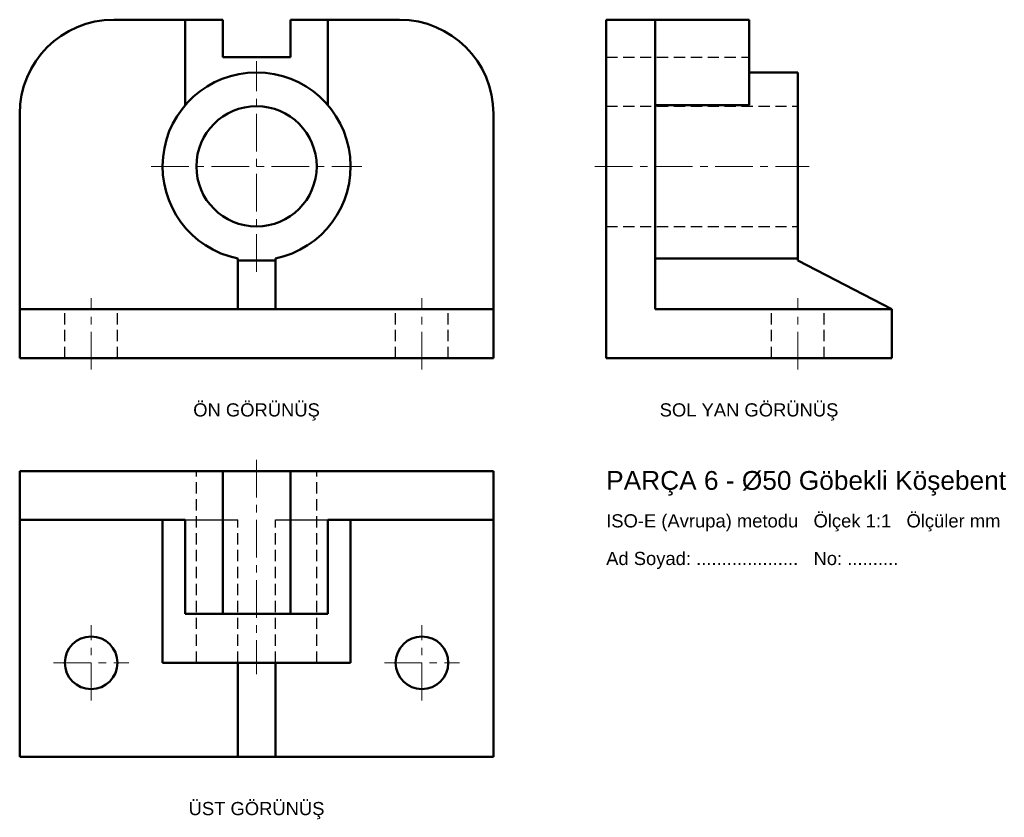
# Model space of a CAD drawing. Header units: millimetres. Extents: x 0 to 262, y -122 to 90.
import ezdxf
from ezdxf.enums import TextEntityAlignment as Align

# ---------------------------------------------------------------- set-up
doc = ezdxf.new("R2010")
doc.units = ezdxf.units.MM
doc.linetypes.add('EKSEN_ISO', pattern=[16, 10, -2, 2, -2])
doc.linetypes.add('GIZLI_ISO', pattern=[4.5, 3, -1.5])
for name, color, linetype, lineweight in [('EKSEN', 1, 'EKSEN_ISO', 18), ('GIZLI', 2, 'GIZLI_ISO', 25), ('GORUNEN', 7, 'Continuous', 50), ('YAZI', 3, 'Continuous', 25)]:
    doc.layers.add(name, color=color, linetype=linetype, lineweight=lineweight)
doc.styles.add('TR', font='arial.ttf')

msp = doc.modelspace()

# ---------------------------------------------------------------- linework, layer by layer
at = {"layer": 'EKSEN'}
for p, q in [((63, 23), (63, 79)), ((35, 51), (91, 51)), ((153, 51), (210, 51)), ((19, -3), (19, 16)), ((107, -3), (107, 16)), ((207, -3), (207, 16)), ((63, -27), (63, -84)), ((19, -91), (19, -71)), ((107, -91), (107, -71)), ((9, -81), (29, -81)), ((97, -81), (117, -81))]:
    msp.add_line(p, q, dxfattribs=at)
at = {"layer": 'GIZLI'}
for p, q in [((156, 80), (156, 90)), ((169, 67.25), (169, 90)), ((156, 80), (194, 80)), ((156, 67), (207, 67)), ((156, 35), (207, 35)), ((12, 0), (12, 13)), ((26, 0), (26, 13)), ((100, 0), (100, 13)), ((114, 0), (114, 13)), ((200, 0), (200, 13)), ((214, 0), (214, 13)), ((0, -30), (25, -30)), ((47, -81), (47, -30)), ((79, -81), (79, -30)), ((101, -30), (126, -30)), ((0, -43), (25, -43)), ((44, -43), (58, -43)), ((58, -81), (58, -43)), ((68, -43), (82, -43)), ((68, -81), (68, -43)), ((101, -43), (126, -43)), ((58, -81), (68, -81))]:
    msp.add_line(p, q, dxfattribs=at)
for points in [[(156, 65), (156, 67.8), (156, 70.56), (156, 73.26), (156, 75.85), (156, 78.3), (156, 80.59), (156, 82.68), (156, 84.55), (156, 86.17), (156, 87.52), (156, 88.6), (156, 89.37), (156, 89.84), (156, 90)], [(169, 65), (169, 67.8), (169, 70.56), (169, 73.26), (169, 75.85), (169, 78.3), (169, 80.59), (169, 82.68), (169, 84.55), (169, 86.17), (169, 87.52), (169, 88.6), (169, 89.37), (169, 89.84), (169, 90)], [(194, 67.25), (194, 68.39), (194, 69.46), (194, 70.47), (194, 71.4), (194, 72.25), (194, 73.02), (194, 73.71), (194, 74.31), (194, 74.82), (194, 75.24), (194, 75.57), (194, 75.81), (194, 75.95), (194, 76)], [(194, 76), (194, 75.95), (194, 75.81), (194, 75.57), (194, 75.24), (194, 74.82), (194, 74.31), (194, 73.71), (194, 73.02), (194, 72.25), (194, 71.4), (194, 70.47), (194, 69.46), (194, 68.39), (194, 67.25)], [(207, 26.51), (207, 28.09), (207, 30.67), (207, 34.15), (207, 38.38), (207, 43.15), (207, 48.27), (207, 53.51), (207, 58.64), (207, 63.44), (207, 67.69), (207, 71.2), (207, 73.83), (207, 75.45), (207, 76)], [(156, 67), (156, 66.6), (156, 65.42), (156, 63.51), (156, 60.98), (156, 57.94), (156, 54.56), (156, 51), (156, 47.44), (156, 44.06), (156, 41.02), (156, 38.49), (156, 36.58), (156, 35.4), (156, 35)], [(156, 35), (156, 35.4), (156, 36.58), (156, 38.49), (156, 41.02), (156, 44.06), (156, 47.44), (156, 51), (156, 54.56), (156, 57.94), (156, 60.98), (156, 63.51), (156, 65.42), (156, 66.6), (156, 67)], [(169, 26.51), (169, 27.51), (169, 29.04), (169, 31.04), (169, 33.49), (169, 36.32), (169, 39.47), (169, 42.88), (169, 46.46), (169, 50.14), (169, 53.85), (169, 57.49), (169, 60.98), (169, 64.26), (169, 67.25)], [(169, 67.25), (169, 64.26), (169, 60.98), (169, 57.49), (169, 53.85), (169, 50.14), (169, 46.46), (169, 42.88), (169, 39.47), (169, 36.32), (169, 33.49), (169, 31.04), (169, 29.04), (169, 27.51), (169, 26.51)], [(207, 67), (207, 66.6), (207, 65.42), (207, 63.51), (207, 60.98), (207, 57.94), (207, 54.56), (207, 51), (207, 47.44), (207, 44.06), (207, 41.02), (207, 38.49), (207, 36.58), (207, 35.4), (207, 35)], [(207, 35), (207, 35.4), (207, 36.58), (207, 38.49), (207, 41.02), (207, 44.06), (207, 47.44), (207, 51), (207, 54.56), (207, 57.94), (207, 60.98), (207, 63.51), (207, 65.42), (207, 66.6), (207, 67)], [(26, 13), (25.82, 13), (25.31, 13), (24.47, 13), (23.36, 13), (22.04, 13), (20.56, 13), (19, 13), (17.44, 13), (15.96, 13), (14.64, 13), (13.53, 13), (12.69, 13), (12.18, 13), (12, 13)], [(12, 13), (12.04, 13), (12.18, 13), (12.39, 13), (12.69, 13), (13.07, 13), (13.53, 13), (14.05, 13), (14.64, 13), (15.28, 13), (15.96, 13), (16.69, 13), (17.44, 13), (18.22, 13), (19, 13)], [(19, 13), (19.78, 13), (20.56, 13), (21.31, 13), (22.04, 13), (22.72, 13), (23.36, 13), (23.95, 13), (24.47, 13), (24.93, 13), (25.31, 13), (25.61, 13), (25.82, 13), (25.96, 13), (26, 13)], [(114, 13), (113.82, 13), (113.31, 13), (112.47, 13), (111.36, 13), (110.04, 13), (108.56, 13), (107, 13), (105.44, 13), (103.96, 13), (102.64, 13), (101.53, 13), (100.69, 13), (100.18, 13), (100, 13)], [(100, 13), (100.04, 13), (100.18, 13), (100.39, 13), (100.69, 13), (101.07, 13), (101.53, 13), (102.05, 13), (102.64, 13), (103.28, 13), (103.96, 13), (104.69, 13), (105.44, 13), (106.22, 13), (107, 13)], [(107, 13), (107.78, 13), (108.56, 13), (109.31, 13), (110.04, 13), (110.72, 13), (111.36, 13), (111.95, 13), (112.47, 13), (112.93, 13), (113.31, 13), (113.61, 13), (113.82, 13), (113.96, 13), (114, 13)], [(214, 13), (213.82, 13), (213.31, 13), (212.47, 13), (211.36, 13), (210.04, 13), (208.56, 13), (207, 13), (205.44, 13), (203.96, 13), (202.64, 13), (201.53, 13), (200.69, 13), (200.18, 13), (200, 13)], [(200, 13), (200.18, 13), (200.69, 13), (201.53, 13), (202.64, 13), (203.96, 13), (205.44, 13), (207, 13), (208.56, 13), (210.04, 13), (211.36, 13), (212.47, 13), (213.31, 13), (213.82, 13), (214, 13)], [(214, 13), (213.82, 13), (213.31, 13), (212.47, 13), (211.36, 13), (210.04, 13), (208.56, 13), (207, 13), (205.44, 13), (203.96, 13), (202.64, 13), (201.53, 13), (200.69, 13), (200.18, 13), (200, 13)], [(200, 13), (200.18, 13), (200.69, 13), (201.53, 13), (202.64, 13), (203.96, 13), (205.44, 13), (207, 13), (208.56, 13), (210.04, 13), (211.36, 13), (212.47, 13), (213.31, 13), (213.82, 13), (214, 13)], [(26, 0), (25.82, 0), (25.31, 0), (24.47, 0), (23.36, 0), (22.04, 0), (20.56, 0), (19, 0), (17.44, 0), (15.96, 0), (14.64, 0), (13.53, 0), (12.69, 0), (12.18, 0), (12, 0)], [(12, 0), (12.04, 0), (12.18, 0), (12.39, 0), (12.69, 0), (13.07, 0), (13.53, 0), (14.05, 0), (14.64, 0), (15.28, 0), (15.96, 0), (16.69, 0), (17.44, 0), (18.22, 0), (19, 0)], [(19, 0), (19.78, 0), (20.56, 0), (21.31, 0), (22.04, 0), (22.72, 0), (23.36, 0), (23.95, 0), (24.47, 0), (24.93, 0), (25.31, 0), (25.61, 0), (25.82, 0), (25.96, 0), (26, 0)], [(114, 0), (113.82, 0), (113.31, 0), (112.47, 0), (111.36, 0), (110.04, 0), (108.56, 0), (107, 0), (105.44, 0), (103.96, 0), (102.64, 0), (101.53, 0), (100.69, 0), (100.18, 0), (100, 0)], [(100, 0), (100.04, 0), (100.18, 0), (100.39, 0), (100.69, 0), (101.07, 0), (101.53, 0), (102.05, 0), (102.64, 0), (103.28, 0), (103.96, 0), (104.69, 0), (105.44, 0), (106.22, 0), (107, 0)], [(107, 0), (107.78, 0), (108.56, 0), (109.31, 0), (110.04, 0), (110.72, 0), (111.36, 0), (111.95, 0), (112.47, 0), (112.93, 0), (113.31, 0), (113.61, 0), (113.82, 0), (113.96, 0), (114, 0)], [(214, 0), (213.82, 0), (213.31, 0), (212.47, 0), (211.36, 0), (210.04, 0), (208.56, 0), (207, 0), (205.44, 0), (203.96, 0), (202.64, 0), (201.53, 0), (200.69, 0), (200.18, 0), (200, 0)], [(200, 0), (200.18, 0), (200.69, 0), (201.53, 0), (202.64, 0), (203.96, 0), (205.44, 0), (207, 0), (208.56, 0), (210.04, 0), (211.36, 0), (212.47, 0), (213.31, 0), (213.82, 0), (214, 0)], [(214, 0), (213.82, 0), (213.31, 0), (212.47, 0), (211.36, 0), (210.04, 0), (208.56, 0), (207, 0), (205.44, 0), (203.96, 0), (202.64, 0), (201.53, 0), (200.69, 0), (200.18, 0), (200, 0)], [(200, 0), (200.18, 0), (200.69, 0), (201.53, 0), (202.64, 0), (203.96, 0), (205.44, 0), (207, 0), (208.56, 0), (210.04, 0), (211.36, 0), (212.47, 0), (213.31, 0), (213.82, 0), (214, 0)], [(63, -30), (61.21, -30), (59.44, -30), (57.72, -30), (56.06, -30), (54.49, -30), (53.02, -30), (51.69, -30), (50.49, -30), (49.45, -30), (48.58, -30), (47.9, -30), (47.4, -30), (47.1, -30), (47, -30)], [(47, -30), (47.4, -30), (48.58, -30), (50.49, -30), (53.02, -30), (56.06, -30), (59.44, -30), (63, -30), (66.56, -30), (69.94, -30), (72.98, -30), (75.51, -30), (77.42, -30), (78.6, -30), (79, -30)], [(79, -30), (78.9, -30), (78.6, -30), (78.1, -30), (77.42, -30), (76.55, -30), (75.51, -30), (74.31, -30), (72.98, -30), (71.51, -30), (69.94, -30), (68.28, -30), (66.56, -30), (64.79, -30), (63, -30)], [(44, -43), (43.2, -43), (42.46, -43), (41.76, -43), (41.12, -43), (40.54, -43), (40.02, -43), (39.55, -43), (39.14, -43), (38.79, -43), (38.51, -43), (38.29, -43), (38.13, -43), (38.03, -43), (38, -43)], [(38, -43), (38.12, -43), (38.48, -43), (39.07, -43), (39.89, -43), (40.93, -43), (42.18, -43), (43.64, -43), (45.27, -43), (47.08, -43), (49.04, -43), (51.13, -43), (53.33, -43), (55.63, -43), (58, -43)], [(68, -43), (70.37, -43), (72.67, -43), (74.87, -43), (76.96, -43), (78.92, -43), (80.73, -43), (82.36, -43), (83.82, -43), (85.07, -43), (86.11, -43), (86.93, -43), (87.52, -43), (87.88, -43), (88, -43)], [(88, -43), (87.97, -43), (87.87, -43), (87.71, -43), (87.49, -43), (87.21, -43), (86.86, -43), (86.45, -43), (85.98, -43), (85.46, -43), (84.88, -43), (84.24, -43), (83.54, -43), (82.8, -43), (82, -43)], [(82, -68), (79.86, -68), (77.46, -68), (74.84, -68), (72.04, -68), (69.1, -68), (66.08, -68), (63, -68), (59.92, -68), (56.9, -68), (53.96, -68), (51.16, -68), (48.54, -68), (46.14, -68), (44, -68)], [(38, -81), (38.12, -81), (38.48, -81), (39.07, -81), (39.89, -81), (40.93, -81), (42.18, -81), (43.64, -81), (45.27, -81), (47.08, -81), (49.04, -81), (51.13, -81), (53.33, -81), (55.63, -81), (58, -81)], [(79, -81), (78.6, -81), (77.42, -81), (75.51, -81), (72.98, -81), (69.94, -81), (66.56, -81), (63, -81), (59.44, -81), (56.06, -81), (53.02, -81), (50.49, -81), (48.58, -81), (47.4, -81), (47, -81)], [(47, -81), (47.1, -81), (47.4, -81), (47.9, -81), (48.58, -81), (49.45, -81), (50.49, -81), (51.69, -81), (53.02, -81), (54.49, -81), (56.06, -81), (57.72, -81), (59.44, -81), (61.21, -81), (63, -81)], [(63, -81), (64.79, -81), (66.56, -81), (68.28, -81), (69.94, -81), (71.51, -81), (72.98, -81), (74.31, -81), (75.51, -81), (76.55, -81), (77.42, -81), (78.1, -81), (78.6, -81), (78.9, -81), (79, -81)], [(68, -81), (70.37, -81), (72.67, -81), (74.87, -81), (76.96, -81), (78.92, -81), (80.73, -81), (82.36, -81), (83.82, -81), (85.07, -81), (86.11, -81), (86.93, -81), (87.52, -81), (87.88, -81), (88, -81)]]:
    msp.add_lwpolyline(points, dxfattribs=at)
for centre, radius in [((63, 51), 16), ((19, -81), 7), ((107, -81), 7)]:
    msp.add_circle(centre, radius, dxfattribs=at)
for centre, start, end in [((25, 65), 90, 180), ((101, 65), 0, 90), ((63, 51), 40.5358, 139.4642), ((63, 51), 139.4642, 258.463), ((63, 51), 281.537, 40.5358)]:
    msp.add_arc(centre, 25, start, end, dxfattribs=at)
at = {"layer": 'GORUNEN'}
for p, q in [((25, 90), (54, 90)), ((44, 67.25), (44, 90)), ((54, 80), (54, 90)), ((72, 90), (101, 90)), ((72, 80), (72, 90)), ((82, 67.25), (82, 90)), ((156, 90), (194, 90)), ((194, 67.25), (194, 90)), ((54, 80), (72, 80)), ((194, 76), (207, 76)), ((169, 67.25), (194, 67.25)), ((0, 0), (0, 65)), ((126, 0), (126, 65)), ((156, 0), (156, 65)), ((169, 13), (169, 65)), ((58, 13), (58, 26.51)), ((68, 13), (68, 26.51)), ((169, 26.51), (207, 26.51)), ((207, 26), (207, 26.51)), ((58, 26), (68, 26)), ((207, 26), (232, 13)), ((0, 13), (126, 13)), ((169, 13), (232, 13)), ((232, 0), (232, 13)), ((0, 0), (126, 0)), ((156, 0), (232, 0)), ((0, -106), (0, -30)), ((25, -30), (101, -30)), ((54, -68), (54, -30)), ((72, -68), (72, -30)), ((126, -106), (126, -30)), ((25, -43), (44, -43)), ((38, -81), (38, -43)), ((44, -68), (44, -43)), ((82, -43), (101, -43)), ((82, -68), (82, -43)), ((88, -81), (88, -43)), ((44, -68), (82, -68)), ((58, -106), (58, -81)), ((68, -106), (68, -81)), ((0, -106), (126, -106))]:
    msp.add_line(p, q, dxfattribs=at)
for points in [[(156, 90), (156, 89.84), (156, 89.37), (156, 88.6), (156, 87.52), (156, 86.17), (156, 84.55), (156, 82.68), (156, 80.59), (156, 78.3), (156, 75.85), (156, 73.26), (156, 70.56), (156, 67.8), (156, 65)], [(169, 90), (169, 89.84), (169, 89.37), (169, 88.6), (169, 87.52), (169, 86.17), (169, 84.55), (169, 82.68), (169, 80.59), (169, 78.3), (169, 75.85), (169, 73.26), (169, 70.56), (169, 67.8), (169, 65)], [(207, 76), (207, 75.45), (207, 73.83), (207, 71.2), (207, 67.69), (207, 63.44), (207, 58.64), (207, 53.51), (207, 48.27), (207, 43.15), (207, 38.38), (207, 34.15), (207, 30.67), (207, 28.09), (207, 26.51)], [(25, -30), (22.2, -30), (19.44, -30), (16.74, -30), (14.15, -30), (11.7, -30), (9.41, -30), (7.32, -30), (5.45, -30), (3.83, -30), (2.48, -30), (1.4, -30), (0.63, -30), (0.16, -30), (0, -30)], [(126, -30), (125.84, -30), (125.37, -30), (124.6, -30), (123.52, -30), (122.17, -30), (120.55, -30), (118.68, -30), (116.59, -30), (114.3, -30), (111.85, -30), (109.26, -30), (106.56, -30), (103.8, -30), (101, -30)], [(25, -43), (22.2, -43), (19.44, -43), (16.74, -43), (14.15, -43), (11.7, -43), (9.41, -43), (7.32, -43), (5.45, -43), (3.83, -43), (2.48, -43), (1.4, -43), (0.63, -43), (0.16, -43), (0, -43)], [(126, -43), (125.84, -43), (125.37, -43), (124.6, -43), (123.52, -43), (122.17, -43), (120.55, -43), (118.68, -43), (116.59, -43), (114.3, -43), (111.85, -43), (109.26, -43), (106.56, -43), (103.8, -43), (101, -43)], [(88, -81), (87.37, -81), (85.52, -81), (82.55, -81), (78.59, -81), (73.85, -81), (68.56, -81), (63, -81), (57.44, -81), (52.15, -81), (47.41, -81), (43.45, -81), (40.48, -81), (38.63, -81), (38, -81)]]:
    msp.add_lwpolyline(points, dxfattribs=at)
for centre, radius in [((63, 51), 16), ((19, -81), 7), ((107, -81), 7)]:
    msp.add_circle(centre, radius, dxfattribs=at)
for centre, start, end in [((25, 65), 90, 180), ((101, 65), 0, 90), ((63, 51), 281.537, 258.463)]:
    msp.add_arc(centre, 25, start, end, dxfattribs=at)

# ---------------------------------------------------------------- texts
at = {"layer": 'YAZI', "style": 'TR'}
for s, p in [('ÖN GÖRÜNÜŞ', (63, -12)), ('SOL YAN GÖRÜNÜŞ', (194, -12)), ('ÜST GÖRÜNÜŞ', (63, -118))]:
    msp.add_text(s, height=3.5, dxfattribs=at).set_placement(p, align=Align.TOP_CENTER)
for s, height, p in [('PARÇA 6 - Ø50 Göbekli Köşebent', 5, (156, -35)), ('ISO-E (Avrupa) metodu   Ölçek 1:1   Ölçüler mm', 3.5, (156, -45)), ('Ad Soyad: ....................   No: ..........', 3.5, (156, -55))]:
    msp.add_text(s, height=height, dxfattribs=at).set_placement(p)

doc.saveas('drawing.dxf')
